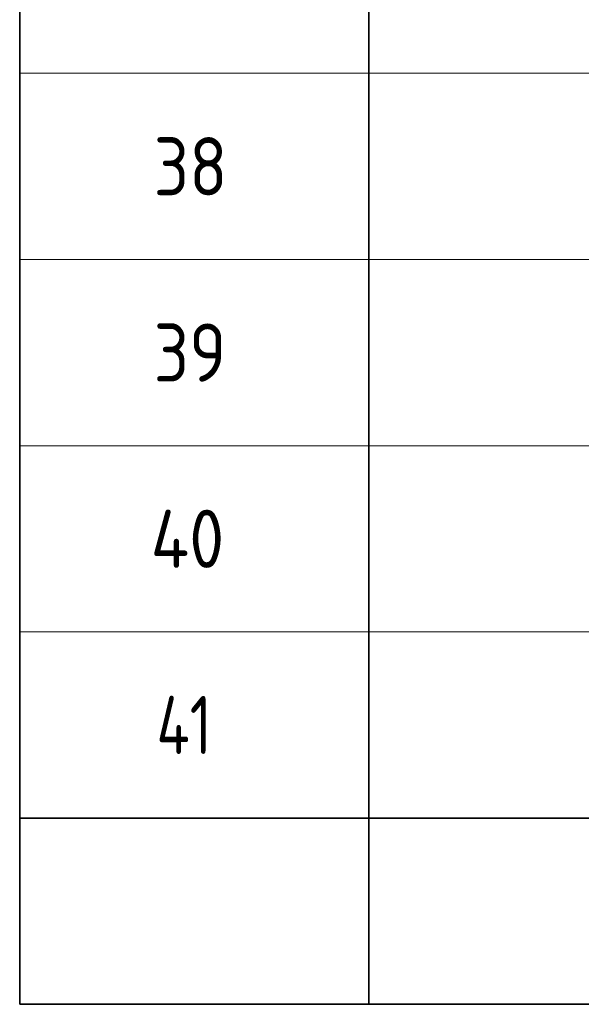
# Model space of a CAD drawing. Header units: metres. Extents: x -38 to 107, y -15 to 21.
# Tile 56 of 167: x 67.92 to 70.33, y -0.33 to 3.9. Entities that reach past the tile are written whole.
import ezdxf

# ---------------------------------------------------------------- set-up
doc = ezdxf.new("R2010")
doc.units = ezdxf.units.M
doc.layers.add('XR$4$Текст_ примечание', color=7, linetype='Continuous', lineweight=13)
doc.styles.add('ISOCPEUR', font='txt')

msp = doc.modelspace()

# ---------------------------------------------------------------- linework, layer by layer
at = {"layer": 'XR$4$Текст_ примечание', "color": 7, "linetype": 'Continuous', "lineweight": 35, "transparency": 33554687}
for p, q in [((67.9198, 4.4717), (67.9198, 3.6717)), ((69.4198, 4.4717), (69.4198, 3.6717)), ((67.9198, 3.6717), (67.9198, 2.8717)), ((69.4198, 3.6717), (69.4198, 2.8717)), ((67.9198, 2.8717), (67.9198, 2.0717)), ((69.4198, 2.8717), (69.4198, 2.0717)), ((67.9198, 2.0717), (67.9198, 1.2717)), ((69.4198, 2.0717), (69.4198, 1.2717)), ((67.9198, 1.2717), (67.9198, 0.4717)), ((69.4198, 1.2717), (69.4198, 0.4717)), ((67.9198, 0.4717), (67.9198, -0.3283)), ((67.9198, 0.4717), (86.4198, 0.4717)), ((69.4198, 0.4717), (69.4198, -0.3283)), ((67.9198, -0.3283), (86.4198, -0.3283))]:
    msp.add_line(p, q, dxfattribs=at)
at = {"layer": 'XR$4$Текст_ примечание', "color": 7, "linetype": 'Continuous', "lineweight": 13, "transparency": 33554687}
for p, q in [((86.4198, 3.6717), (67.9198, 3.6717)), ((86.4198, 2.8717), (67.9198, 2.8717)), ((86.4198, 2.0717), (67.9198, 2.0717)), ((86.4198, 1.2717), (67.9198, 1.2717)), ((86.4198, 0.4717), (67.9198, 0.4717))]:
    msp.add_line(p, q, dxfattribs=at)

# ---------------------------------------------------------------- texts
at = {"layer": 'XR$4$Текст_ примечание', "color": 7, "linetype": 'Continuous', "lineweight": 35, "transparency": 33554687, "char_height": 0.25, "attachment_point": 7, "style": 'ISOCPEUR'}
for s, insert, width in [('\\W0.87;38', (68.4948, 3.1467), 0.45901), ('\\W0.87;39', (68.4948, 2.3467), 0.45901), ('\\W0.88;40', (68.4823, 1.5467), 0.484994), ('\\W0.76;41', (68.5073, 0.7467), 0.420468)]:
    msp.add_mtext(s, dxfattribs=dict(at, insert=insert, width=width))

doc.saveas('drawing.dxf')
